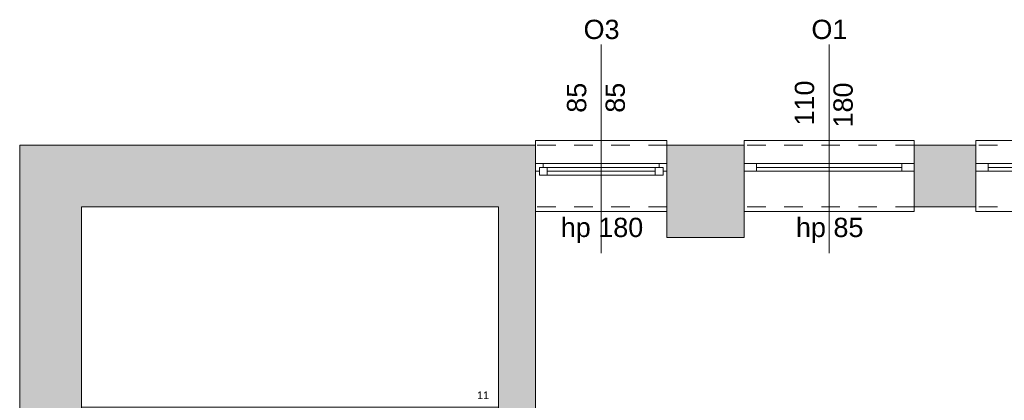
# Model space of a CAD drawing. Header units: millimetres. Extents: x 922208 to 1069538, y -182208 to -99877.
# Tile 213 of 256: x 952747 to 959121, y -128897 to -126429. Entities that reach past the tile are written whole.
import ezdxf

# ---------------------------------------------------------------- set-up
doc = ezdxf.new("R2010")
doc.units = ezdxf.units.MM
doc.header["$MEASUREMENT"] = 0
doc.linetypes.add('HIDDEN', pattern=[20, 10, -10])
doc.linetypes.add('Przerywana', pattern=[240, 120, -120])
for name, color, linetype, lineweight in [('IS_POWRÓT', 5, 'HIDDEN', 30), ('Nowe_220-A Ściany_Nr_pióra__19', 255, 'Continuous', 0), ('Nowe_220-A Ściany_Nr_pióra__23', 7, 'Continuous', 15), ('Nowe_220-A Ściany_Nr_pióra__27', 7, 'Continuous', 25), ('Nowe_220-A Ściany_Nr_pióra__3', 7, 'Continuous', 13), ('Nowe_220-A Ściany_Nr_pióra__7', 7, 'Continuous', 13), ('Nowe_250-A Schody Pochylnie_Nr_pióra__71', 7, 'Continuous', 13), ('Nowe_450-K Stropy_Nr_pióra__89', 7, 'Continuous', 13)]:
    doc.layers.add(name, color=color, linetype=linetype, lineweight=lineweight)
doc.layers.add('Nowe_220-A Ściany_Nr_pióra__45', color=7, linetype='Continuous', lineweight=15, true_color=0x40a5ff)
doc.styles.add('STYL_AUTOMATYCZNY_1', font='arial.ttf')

# ---------------------------------------------------------------- blocks, each defined once
blk = doc.blocks.new('parter01')
at = {"layer": 'Nowe_220-A Ściany_Nr_pióra__19', "linetype": 'Continuous', "lineweight": 0}
for points in [[(952746.55073, -100690.02068), (952746.55073, -101090.02068), (956086.55073, -101090.02068), (956086.55073, -100690.02068)], [(956936.55073, -100690.02068), (956936.55073, -101090.02068), (957436.55073, -101090.02068), (957436.55073, -100690.02068)], [(958536.55073, -100690.02068), (958536.55073, -101090.02068), (958936.55073, -101090.02068), (958936.55073, -100690.02068)], [(953146.55066, -101090.02068), (952746.55073, -101090.02068), (952746.55073, -107160.02065), (953146.5508, -107160.02065)], [(955846.55073, -101090.02068), (955846.55073, -105660.02068), (956086.55073, -105660.02068), (956086.55073, -101090.02068)], [(956936.55073, -101090.02068), (956936.55073, -101290.02068), (957436.55073, -101290.02068), (957436.55073, -101090.02068)]]:
    blk.add_hatch(color=255, dxfattribs=at).paths.add_polyline_path(points)
at = {"layer": 'Nowe_220-A Ściany_Nr_pióra__23', "color": 7, "linetype": 'Continuous', "lineweight": 0}
for p, q in [((956086.55073, -100810.02068), (956136.55073, -100810.02068)), ((956136.55073, -100835.02068), (956111.55073, -100835.02068)), ((956111.55073, -100835.02068), (956111.55073, -100860.02068)), ((956111.55073, -100835.02068), (956161.55073, -100835.02068)), ((956111.55073, -100885.02068), (956111.55073, -100835.02068)), ((956136.55073, -100810.02068), (956136.55073, -100835.02068)), ((956161.55073, -100835.02068), (956161.55073, -100885.02068)), ((956161.55073, -100835.02068), (956861.55073, -100835.02068)), ((956861.55073, -100885.02068), (956861.55073, -100835.02068)), ((956861.55073, -100835.02068), (956911.55073, -100835.02068)), ((956886.55073, -100835.02068), (956886.55073, -100810.02068)), ((956886.55073, -100810.02068), (956936.55073, -100810.02068)), ((956911.55073, -100835.02068), (956886.55073, -100835.02068)), ((956911.55073, -100860.02068), (956911.55073, -100835.02068)), ((956911.55073, -100835.02068), (956911.55073, -100885.02068)), ((957436.55073, -100810.02068), (957516.55073, -100810.02068)), ((957516.55073, -100810.02068), (957516.55073, -100860.02068)), ((958456.55073, -100860.02068), (958456.55073, -100810.02068)), ((958456.55073, -100810.02068), (958536.55073, -100810.02068)), ((958936.55073, -100810.02068), (959016.55073, -100810.02068)), ((959016.55073, -100810.02068), (959016.55073, -100860.02068)), ((956111.55073, -100860.02068), (956086.55073, -100860.02068)), ((956161.55073, -100885.02068), (956111.55073, -100885.02068)), ((956861.55073, -100860.02068), (956161.55073, -100860.02068)), ((956861.55073, -100885.02068), (956161.55073, -100885.02068)), ((956911.55073, -100885.02068), (956861.55073, -100885.02068)), ((956936.55073, -100860.02068), (956911.55073, -100860.02068)), ((957516.55073, -100860.02068), (957436.55073, -100860.02068)), ((958536.55073, -100860.02068), (958456.55073, -100860.02068)), ((959016.55073, -100860.02068), (958936.55073, -100860.02068))]:
    blk.add_line(p, q, dxfattribs=at)
at = {"layer": 'Nowe_220-A Ściany_Nr_pióra__27', "color": 7, "linetype": 'Continuous', "lineweight": 0}
for p, q in [((956086.55073, -100690.02068), (956086.55073, -100810.02068)), ((956086.55073, -100690.02068), (956086.55073, -100810.02068)), ((956936.55073, -100690.02068), (956936.55073, -100810.02068)), ((956936.55073, -100690.02068), (956936.55073, -100810.02068)), ((957436.55073, -100690.02068), (957436.55073, -100810.02068)), ((957436.55073, -100690.02068), (957436.55073, -100810.02068)), ((958536.55073, -100690.02068), (958536.55073, -100810.02068)), ((958536.55073, -100690.02068), (958536.55073, -100810.02068)), ((958936.55073, -100690.02068), (958936.55073, -100810.02068)), ((958936.55073, -100690.02068), (958936.55073, -100810.02068)), ((956086.55073, -100810.02068), (956086.55073, -100860.02068)), ((956086.55073, -100810.02068), (956086.55073, -100860.02068)), ((956086.55073, -100810.02068), (956086.55073, -100860.02068)), ((956936.55073, -100810.02068), (956936.55073, -100860.02068)), ((956936.55073, -100810.02068), (956936.55073, -100860.02068)), ((956936.55073, -100810.02068), (956936.55073, -100860.02068)), ((957436.55073, -100810.02068), (957436.55073, -100860.02068)), ((957436.55073, -100810.02068), (957436.55073, -100860.02068)), ((957436.55073, -100810.02068), (957436.55073, -100860.02068)), ((958536.55073, -100810.02068), (958536.55073, -100860.02068)), ((958536.55073, -100810.02068), (958536.55073, -100860.02068)), ((958536.55073, -100810.02068), (958536.55073, -100860.02068)), ((958936.55073, -100810.02068), (958936.55073, -100860.02068)), ((958936.55073, -100810.02068), (958936.55073, -100860.02068)), ((958936.55073, -100810.02068), (958936.55073, -100860.02068)), ((956086.55073, -100860.02068), (956086.55073, -101090.02068)), ((956086.55073, -100860.02068), (956086.55073, -101090.02068)), ((956936.55073, -100860.02068), (956936.55073, -101090.02068)), ((956936.55073, -100860.02068), (956936.55073, -101090.02068)), ((957436.55073, -100860.02068), (957436.55073, -101090.02068)), ((957436.55073, -100860.02068), (957436.55073, -101090.02068)), ((958536.55073, -100860.02068), (958536.55073, -101090.02068)), ((958536.55073, -100860.02068), (958536.55073, -101090.02068)), ((958936.55073, -100860.02068), (958936.55073, -101090.02068)), ((958936.55073, -100860.02068), (958936.55073, -101090.02068))]:
    blk.add_line(p, q, dxfattribs=at)
for points in [[(956086.55073, -100690.02068), (952746.55073, -100690.02068)], [(952746.55073, -100690.02068), (952746.55073, -101090.02068)], [(957436.55073, -100690.02068), (956936.55073, -100690.02068)], [(958936.55073, -100690.02068), (958536.55073, -100690.02068)], [(952746.55073, -101090.02068), (952746.55073, -107160.02071)], [(953146.55073, -106860.02068), (953146.55073, -101090.02068)], [(953146.55073, -101090.02068), (955846.55073, -101090.02068)], [(955846.55073, -101090.02068), (955846.55073, -105660.02068)], [(956086.55073, -105660.02068), (956086.55073, -101090.02068)], [(956936.55073, -101090.02068), (956936.55073, -101290.02068)], [(957436.55073, -101290.02068), (957436.55073, -101090.02068)], [(958536.55073, -101090.02068), (958936.55073, -101090.02068)], [(956936.55073, -101290.02068), (957436.55073, -101290.02068)]]:
    blk.add_lwpolyline(points, dxfattribs=at)
at = {"layer": 'Nowe_220-A Ściany_Nr_pióra__3', "color": 7, "linetype": 'Continuous', "lineweight": 0}
for p, q in [((956936.55073, -100660.02068), (956086.55073, -100660.02068)), ((956086.55073, -100660.02068), (956086.55073, -100690.02068)), ((956936.55073, -100690.02068), (956936.55073, -100660.02068)), ((958536.55073, -100660.02068), (957436.55073, -100660.02068)), ((957436.55073, -100660.02068), (957436.55073, -100690.02068)), ((958536.55073, -100690.02068), (958536.55073, -100660.02068)), ((960036.55073, -100660.02068), (958936.55073, -100660.02068)), ((958936.55073, -100660.02068), (958936.55073, -100690.02068)), ((956136.55073, -100810.02068), (956886.55073, -100810.02068)), ((957516.55073, -100810.02068), (958456.55073, -100810.02068)), ((958456.55073, -100835.02068), (957516.55073, -100835.02068)), ((959016.55073, -100810.02068), (959956.55073, -100810.02068)), ((959956.55073, -100835.02068), (959016.55073, -100835.02068)), ((956861.55073, -100885.02068), (956161.55073, -100885.02068)), ((958456.55073, -100860.02068), (957516.55073, -100860.02068)), ((959956.55073, -100860.02068), (959016.55073, -100860.02068)), ((956086.55073, -101120.02068), (956086.55073, -101090.02068)), ((956936.55073, -101090.02068), (956936.55073, -101120.02068)), ((957436.55073, -101120.02068), (957436.55073, -101090.02068)), ((958536.55073, -101090.02068), (958536.55073, -101120.02068)), ((958936.55073, -101120.02068), (958936.55073, -101090.02068)), ((956936.55073, -101120.02068), (956086.55073, -101120.02068)), ((958536.55073, -101120.02068), (957436.55073, -101120.02068)), ((960036.55073, -101120.02068), (958936.55073, -101120.02068))]:
    blk.add_line(p, q, dxfattribs=at)
at = {"layer": 'Nowe_220-A Ściany_Nr_pióra__3', "color": 7, "linetype": 'Przerywana', "lineweight": 0}
for p, q in [((956936.55073, -100690.02068), (956086.55073, -100690.02068)), ((958536.55073, -100690.02068), (957436.55073, -100690.02068)), ((960036.55073, -100690.02068), (958936.55073, -100690.02068)), ((956936.55073, -101090.02068), (956086.55073, -101090.02068)), ((958536.55073, -101090.02068), (957436.55073, -101090.02068)), ((960036.55073, -101090.02068), (958936.55073, -101090.02068))]:
    blk.add_line(p, q, dxfattribs=at)
at = {"layer": 'Nowe_220-A Ściany_Nr_pióra__45', "color": 161, "linetype": 'Continuous', "lineweight": 0, "true_color": 0x40a5ff}
for p, q in [((956511.55073, -100038.23497), (956511.55073, -101390.02068)), ((957986.55073, -100038.23497), (957986.55073, -101390.02068))]:
    blk.add_line(p, q, dxfattribs=at)
at = {"layer": 'Nowe_450-K Stropy_Nr_pióra__89', "color": 7, "linetype": 'Continuous', "lineweight": 0}
blk.add_lwpolyline([(953146.55073, -102390.02069), (955846.55073, -102390.02069), (955846.55073, -101090.02068), (953146.55073, -101090.02068)], close=True, dxfattribs=at)
at = {"layer": 'Nowe_220-A Ściany_Nr_pióra__7', "color": 7, "linetype": 'Continuous', "lineweight": 0, "char_height": 125, "attachment_point": 7, "style": 'STYL_AUTOMATYCZNY_1'}
for s, insert in [('\\A1;{\\pql;\\pt0;\\fArial|b0|i0|c238|p0;\\W1.000000;O3\\fArial|b0|i0|c238|p0;\\W1.000000;\\fArial|b0|i0|c238|p0;\\W1.000000;\\fArial|b0|i0|c238|p0;\\W1.000000;}', (956397.20898, -100004.69659)), ('\\A1;{\\pql;\\pt0;\\fArial|b0|i0|c238|p0;\\W1.000000;O1\\fArial|b0|i0|c238|p0;\\W1.000000;\\fArial|b0|i0|c238|p0;\\W1.000000;\\fArial|b0|i0|c238|p0;\\W1.000000;}', (957872.20898, -100004.61289)), ('\\A1;{\\pql;\\pt0;\\fArial|b0|i0|c238|p0;\\W1.000000;hp 180\\fArial|b0|i0|c238|p0;\\W1.000000;\\A1{\\H.66x;\\S^  ;}\\fArial|b0|i0|c238|p0;\\W1.000000;\\fArial|b0|i0|c238|p0;\\W1.000000;}', (956249.38323, -101324.08834)), ('\\A1;{\\pql;\\pt0;\\fArial|b0|i0|c238|p0;\\W1.000000;hp 85\\fArial|b0|i0|c238|p0;\\W1.000000;\\A1{\\H.66x;\\S^  ;}\\fArial|b0|i0|c238|p0;\\W1.000000;\\fArial|b0|i0|c238|p0;\\W1.000000;}', (957772.05573, -101324.08834))]:
    blk.add_mtext(s, dxfattribs=dict(at, insert=insert))
at = {"layer": 'Nowe_220-A Ściany_Nr_pióra__7', "color": 7, "linetype": 'Continuous', "lineweight": 0, "char_height": 125, "attachment_point": 7, "rotation": 90, "style": 'STYL_AUTOMATYCZNY_1'}
for s, insert in [('\\A1;{\\pql;\\pt0;\\fArial|b0|i0|c238|p0;\\W1.000000;85\\fArial|b0|i0|c238|p0;\\W1.000000;\\A1{\\H.66x;\\S^  ;}\\fArial|b0|i0|c238|p0;\\W1.000000;\\fArial|b0|i0|c238|p0;\\W1.000000;}', (956451.14293, -100480.70168)), ('\\A1;{\\pql;\\pt0;\\fArial|b0|i0|c238|p0;\\W1.000000;85\\fArial|b0|i0|c238|p0;\\W1.000000;\\A1{\\H.66x;\\S^  ;}\\fArial|b0|i0|c238|p0;\\W1.000000;\\fArial|b0|i0|c238|p0;\\W1.000000;}', (956701.14293, -100480.70168)), ('\\A1;{\\pql;\\pt0;\\fArial|b0|i0|c238|p0;\\W1.000000;110\\fArial|b0|i0|c238|p0;\\W1.000000;\\A1{\\H.66x;\\S^  ;}\\fArial|b0|i0|c238|p0;\\W1.000000;\\fArial|b0|i0|c238|p0;\\W1.000000;}', (957926.14293, -100563.31868)), ('\\A1;{\\pql;\\pt0;\\fArial|b0|i0|c238|p0;\\W1.000000;180\\fArial|b0|i0|c238|p0;\\W1.000000;\\A1{\\H.66x;\\S^  ;}\\fArial|b0|i0|c238|p0;\\W1.000000;\\fArial|b0|i0|c238|p0;\\W1.000000;}', (958176.14293, -100576.04218)), ('\\A1;{\\pql;\\pt0;\\fArial|b0|i0|c238|p0;\\W1.000000;110\\fArial|b0|i0|c238|p0;\\W1.000000;\\A1{\\H.66x;\\S^  ;}\\fArial|b0|i0|c238|p0;\\W1.000000;\\fArial|b0|i0|c238|p0;\\W1.000000;}', (959426.14293, -100563.31868))]:
    blk.add_mtext(s, dxfattribs=dict(at, insert=insert))
at = {"layer": 'Nowe_250-A Schody Pochylnie_Nr_pióra__71', "color": 7, "linetype": 'Continuous', "lineweight": 0, "insert": (955707.86723, -102312.16351), "char_height": 50, "attachment_point": 4, "style": 'STYL_AUTOMATYCZNY_1'}
blk.add_mtext('\\A1;{\\pql;\\fArial|b0|i0|c238|p0;\\W1.000000;11}', dxfattribs=at)

msp = doc.modelspace()

# ---------------------------------------------------------------- block references
at = {"layer": 'IS_POWRÓT', "color": 27, "linetype": 'ByBlock', "lineweight": 30}
msp.add_blockref('parter01', (0, -26552.1), dxfattribs=at)

doc.saveas('drawing.dxf')
